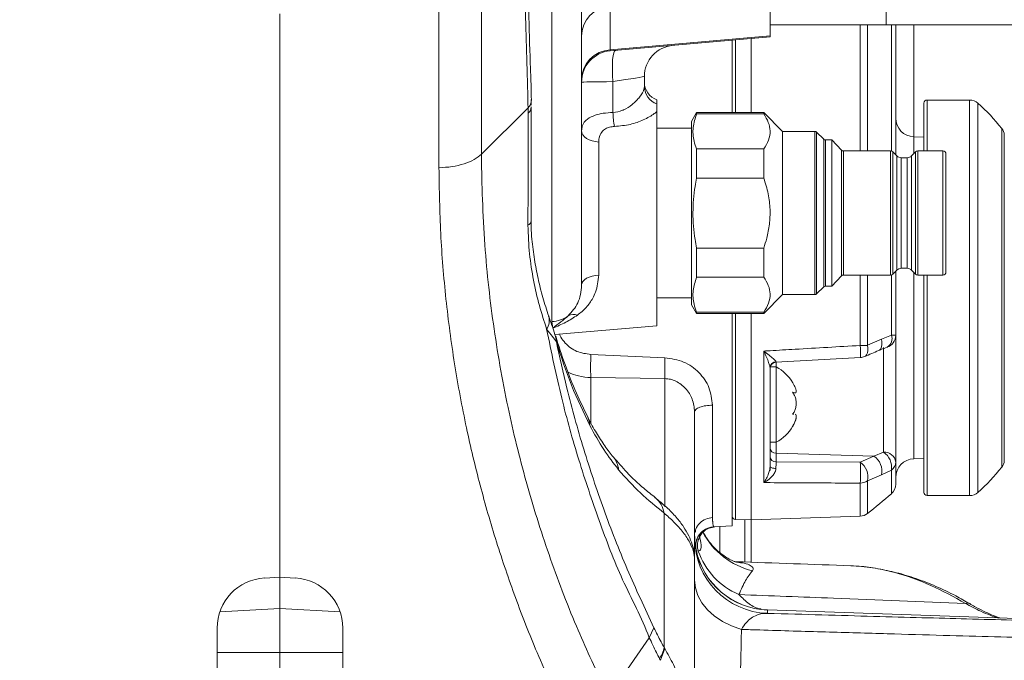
# Model space of a CAD drawing. Header units: millimetres. Extents: x 0 to 8410, y 0 to 5940.
# Tile 120 of 180: x 5396 to 5552, y 2987 to 3089. Entities that reach past the tile are written whole.
import ezdxf

# ---------------------------------------------------------------- set-up
doc = ezdxf.new("R2010")
doc.units = ezdxf.units.MM
doc.header["$LTSCALE"] = 10
doc.linetypes.add('CENTERX2', pattern=[20.32, 12.7, -2.54, 2.54, -2.54])
doc.styles.add('SLDTEXTSTYLE0', font='TXT', dxfattribs={"width": 0.605})
doc.dimstyles.new('SLDDIMSTYLE0', dxfattribs={"dimtxt": 50, "dimasz": 50, "dimexe": 0, "dimexo": 0.0625, "dimgap": 12.5, "dimtad": 1, "dimtoh": 1, "dimdec": 1, "dimrnd": 1e-09, "dimzin": 12, "dimdsep": 46, "dimtxsty": 'SLDTEXTSTYLE0', "dimsah": 1, "dimcen": 0.09, "dimadec": 0, "dimazin": 0, "dimtfac": 1, "dimtofl": 0, "dimtmove": 0, "dimatfit": 3, "dimfxl": 1, "dimfrac": 2, "dimtolj": 1, "dimtzin": 12, "dimarcsym": 0})

# ---------------------------------------------------------------- blocks, each defined once
blk = doc.blocks.new('*D17')
at = {"color": 7, "linetype": 'Continuous', "lineweight": 0}
for p, q in [((5057.2, 3177.87), (5057.2, 2367.92)), ((5437.2, 2551.21), (5437.2, 2367.92)), ((5437.2, 2382.92), (5057.2, 2382.92))]:
    blk.add_line(p, q, dxfattribs=at)
for points in [[(5057.2, 2382.92), (5107.2, 2375.42), (5107.2, 2390.42)], [(5437.2, 2382.92), (5387.2, 2390.42), (5387.2, 2375.42)]]:
    blk.add_solid(points, dxfattribs=at)
at = {"color": 7, "linetype": 'Continuous', "lineweight": 0, "insert": (5189.92, 2447.38), "char_height": 50, "attachment_point": 1, "style": 'SLDTEXTSTYLE0'}
blk.add_mtext('380', dxfattribs=at)

msp = doc.modelspace()

# ---------------------------------------------------------------- linework, layer by layer
at = {"color": 7, "linetype": 'CENTERX2', "lineweight": 0}
msp.add_line((5437.2, 2551.21), (5437.2, 4467.87), dxfattribs=at)
at = {"color": 8, "linetype": 'Continuous', "lineweight": 0}
for p, q in [((5480.47, 3040.59), (5480.47, 3315.15)), ((5469.28, 3092.42), (5469.28, 3067.24)), ((5489.77, 3090.84), (5489.77, 3083.88)), ((5462.51, 3065.07), (5462.51, 3090.25)), ((5529.55, 3067.75), (5529.55, 3087.87)), ((5530.72, 3087.87), (5530.72, 3067.75)), ((5534.52, 3067.73), (5534.52, 3087.87)), ((5538.1, 3087.87), (5538.1, 3070.01)), ((5489.77, 3083.88), (5515.2, 3086.1)), ((5509.69, 3085.45), (5509.69, 3073.87)), ((5490.2, 3078.8), (5490.2, 3073.88)), ((5540.2, 3075.87), (5540.2, 3067.75)), ((5546.96, 3012.87), (5546.96, 3075.87)), ((5548.29, 3075.37), (5548.29, 3013.37)), ((5522.34, 3057.87), (5522.34, 3070.87)), ((5522.62, 3057.87), (5522.62, 3070.75)), ((5538.1, 3070.01), (5538.1, 3067.32)), ((5552.08, 3017.41), (5552.08, 3071.34)), ((5552.49, 3070.31), (5552.49, 3018.44)), ((5487.94, 3069.18), (5487.94, 3047.98)), ((5523.74, 3057.87), (5523.74, 3069.64)), ((5524.02, 3057.87), (5524.02, 3069.52)), ((5526.59, 3057.87), (5526.59, 3067.87)), ((5526.88, 3057.87), (5526.88, 3067.75)), ((5534.4, 3057.87), (5534.4, 3067.75)), ((5534.75, 3057.87), (5534.75, 3067.6)), ((5535.39, 3057.87), (5535.39, 3066.96)), ((5537.74, 3057.87), (5537.74, 3066.96)), ((5538.38, 3057.87), (5538.38, 3067.6)), ((5538.73, 3057.87), (5538.73, 3067.75)), ((5542.7, 3057.87), (5542.7, 3067.75)), ((5536.09, 3057.87), (5536.09, 3066.67)), ((5537.03, 3057.87), (5537.03, 3066.67)), ((5522.34, 3044.87), (5522.34, 3057.87)), ((5522.62, 3044.99), (5522.62, 3057.87)), ((5523.74, 3046.1), (5523.74, 3057.87)), ((5524.02, 3046.22), (5524.02, 3057.87)), ((5526.59, 3047.87), (5526.59, 3057.87)), ((5526.88, 3048), (5526.88, 3057.87)), ((5534.4, 3048), (5534.4, 3057.87)), ((5534.75, 3048.14), (5534.75, 3057.87)), ((5535.39, 3048.78), (5535.39, 3057.87)), ((5536.09, 3049.07), (5536.09, 3057.87)), ((5537.03, 3049.07), (5537.03, 3057.87)), ((5537.74, 3048.78), (5537.74, 3057.87)), ((5538.38, 3048.14), (5538.38, 3057.87)), ((5538.73, 3048), (5538.73, 3057.87)), ((5542.7, 3048), (5542.7, 3057.87)), ((5538.1, 3048.42), (5538.1, 3018.73)), ((5529.55, 3036.78), (5529.55, 3048)), ((5530.72, 3048), (5530.72, 3036.8)), ((5534.52, 3038.43), (5534.52, 3048.01)), ((5540.2, 3048), (5540.2, 3044.37)), ((5540.2, 3044.37), (5540.2, 3012.87)), ((5509.69, 3041.87), (5509.69, 3009.06)), ((5480.64, 3039.55), (5480.47, 3040.59)), ((5530.72, 3036.8), (5532.94, 3037.79)), ((5532.94, 3037.79), (5534.52, 3038.43)), ((5514.24, 3014.94), (5514.24, 3035.89)), ((5533.27, 3019.79), (5533.27, 3036.43)), ((5486.68, 3035.35), (5498.47, 3034.8)), ((5516.14, 3034.19), (5516.15, 3034.15)), ((5516.17, 3034.16), (5516.17, 3033.37)), ((5486.68, 3031.65), (5486.68, 3024.43)), ((5498.47, 3031.51), (5486.68, 3031.65)), ((5498.47, 3011.07), (5498.47, 3031.51)), ((5516.17, 3021.37), (5516.17, 3019.61)), ((5531.72, 3019.15), (5516.17, 3019.61)), ((5516.17, 3019.61), (5516.17, 3018.24)), ((5529.55, 3018.2), (5531.72, 3019.15)), ((5531.72, 3019.15), (5533.27, 3019.79)), ((5516.17, 3018.24), (5529.55, 3018.2)), ((5534.52, 3016.94), (5532.94, 3016.15)), ((5534.52, 3013.18), (5534.52, 3016.94)), ((5532.94, 3016.15), (5530.72, 3015.2)), ((5530.72, 3015.2), (5530.72, 3010.01)), ((5529.55, 3009.58), (5529.55, 3014.85)), ((5503.78, 3004.03), (5503.66, 3004.09)), ((5437.2, 2994.87), (5427.64, 2994.37)), ((5446.76, 2994.37), (5437.2, 2994.87)), ((5514.79, 2994.66), (5514.79, 2994.11)), ((5498.34, 2988.67), (5498.44, 2988.5))]:
    msp.add_line(p, q, dxfattribs=at)
at = {"color": 7, "linetype": 'Continuous', "lineweight": 0}
for p, q in [((5485.2, 3309.34), (5485.2, 3046.41)), ((5533.7, 3094.8), (5533.7, 3087.87)), ((5515.2, 3092.66), (5515.2, 3086.1)), ((5437.2, 3089.61), (5437.2, 2999.87)), ((5533.7, 3087.87), (5515.2, 3087.87)), ((5701.7, 3087.87), (5533.7, 3087.87)), ((5535.2, 3087.87), (5535.2, 3067.15)), ((5515.2, 3085.93), (5489.77, 3083.71)), ((5512.2, 3085.67), (5512.2, 3073.87)), ((5515.2, 3086.1), (5515.2, 3085.93)), ((5509.2, 3073.87), (5509.2, 3085.41)), ((5495.2, 3079.6), (5495.2, 3077.99)), ((5477.2, 3075.03), (5477.19, 3075.94)), ((5497.2, 3075.9), (5497.2, 3075.27)), ((5497.2, 3075.27), (5497.2, 3074.04)), ((5539.7, 3067.75), (5539.7, 3075.37)), ((5546.96, 3075.87), (5540.2, 3075.87)), ((5476.69, 3074.61), (5469.28, 3067.24)), ((5497.2, 3039.93), (5497.2, 3074.04)), ((5503.51, 3073.87), (5502.7, 3072.47)), ((5514.2, 3073.87), (5503.51, 3073.87)), ((5503.51, 3073.87), (5503.51, 3073.65)), ((5503.51, 3073.65), (5514.2, 3073.65)), ((5517.2, 3070.87), (5514.2, 3073.87)), ((5514.2, 3073.65), (5514.2, 3073.87)), ((5502.7, 3072.47), (5502.7, 3043.27)), ((5502.7, 3071.37), (5497.2, 3071.37)), ((5522.34, 3070.87), (5517.2, 3070.87)), ((5517.2, 3057.87), (5517.2, 3070.87)), ((5523.74, 3069.64), (5522.62, 3070.75)), ((5539.7, 3069.96), (5538.1, 3070.01)), ((5525.05, 3069.52), (5524.02, 3069.52)), ((5526.59, 3067.87), (5525.05, 3069.52)), ((5525.05, 3057.87), (5525.05, 3069.52)), ((5503.51, 3068.08), (5503.51, 3063.44)), ((5514.2, 3068.08), (5503.51, 3068.08)), ((5514.2, 3063.44), (5514.2, 3068.08)), ((5534.4, 3067.75), (5526.88, 3067.75)), ((5535.39, 3066.96), (5534.75, 3067.6)), ((5538.38, 3067.6), (5537.74, 3066.96)), ((5542.7, 3067.75), (5538.73, 3067.75)), ((5543.2, 3057.87), (5543.2, 3067.25)), ((5537.03, 3066.67), (5536.09, 3066.67)), ((5503.51, 3063.44), (5514.2, 3063.44)), ((5517.2, 3044.87), (5517.2, 3057.87)), ((5525.05, 3046.22), (5525.05, 3057.87)), ((5543.2, 3048.5), (5543.2, 3057.87)), ((5514.2, 3052.3), (5503.51, 3052.3)), ((5503.51, 3052.3), (5503.51, 3047.66)), ((5514.2, 3047.66), (5514.2, 3052.3)), ((5534.75, 3048.14), (5535.39, 3048.78)), ((5535.2, 3048.6), (5535.2, 3038.39)), ((5536.09, 3049.07), (5537.03, 3049.07)), ((5537.74, 3048.78), (5538.38, 3048.14)), ((5503.51, 3047.66), (5514.2, 3047.66)), ((5525.05, 3046.22), (5526.59, 3047.87)), ((5526.88, 3048), (5534.4, 3048)), ((5538.73, 3048), (5542.7, 3048)), ((5539.7, 3044.37), (5539.7, 3048)), ((5522.62, 3044.99), (5523.74, 3046.1)), ((5524.02, 3046.22), (5525.05, 3046.22)), ((5497.2, 3044.37), (5502.7, 3044.37)), ((5514.2, 3041.87), (5517.2, 3044.87)), ((5517.2, 3044.87), (5522.34, 3044.87)), ((5539.7, 3013.37), (5539.7, 3044.37)), ((5502.7, 3043.27), (5503.51, 3041.87)), ((5503.51, 3042.1), (5503.51, 3041.87)), ((5514.2, 3042.1), (5503.51, 3042.1)), ((5503.51, 3041.87), (5514.2, 3041.87)), ((5509.2, 3008.03), (5509.2, 3041.87)), ((5512.2, 3041.87), (5512.2, 3008.98)), ((5514.2, 3041.87), (5514.2, 3042.1)), ((5480.97, 3038.51), (5497.2, 3039.93)), ((5481.05, 3038.23), (5481.08, 3038.15)), ((5535.2, 3038.39), (5535.2, 3018.21)), ((5516.15, 3034.14), (5529.59, 3034.87)), ((5515.2, 3033.22), (5515.2, 3026.55)), ((5515.2, 3033.16), (5515.2, 3033.22)), ((5516.2, 3033.37), (5515.23, 3033.37)), ((5516.2, 3027.81), (5516.2, 3033.37)), ((5516.2, 3021.37), (5516.2, 3027.81)), ((5518.87, 3029.21), (5519.16, 3029.21)), ((5503.2, 3026.21), (5503.2, 3002.99)), ((5515.2, 3022.85), (5515.2, 3026.55)), ((5518.8, 3025.85), (5519, 3025.85)), ((5515.2, 3022.85), (5515.2, 3017.51)), ((5515.2, 3021.37), (5516.2, 3021.37)), ((5538.1, 3018.73), (5539.7, 3018.78)), ((5515.2, 3016.87), (5515.2, 3017.51)), ((5535.2, 3018.21), (5535.2, 3014.68)), ((5540.2, 3012.87), (5546.96, 3012.87)), ((5512.2, 3008.98), (5509.69, 3009.06)), ((5511.2, 3002.29), (5511.2, 3009.01)), ((5529.55, 3009.58), (5512.2, 3008.98)), ((5512.2, 3008.98), (5512.2, 3003.72)), ((5505.32, 3007.61), (5506.39, 3007.88)), ((5509.2, 3008.03), (5506.21, 3007.87)), ((5507.2, 3007.92), (5507.2, 3003.83)), ((5512.2, 3003.72), (5512.2, 3002.29)), ((5434.79, 2999.74), (5437.2, 2999.87)), ((5439.62, 2999.74), (5437.2, 2999.87)), ((5437.2, 2994.87), (5437.2, 2999.87)), ((5437.2, 2987.87), (5437.2, 2994.87)), ((5579.58, 2992.4), (5514.79, 2994.66)), ((5427.2, 2991.76), (5427.2, 2976.37)), ((5447.2, 2991.76), (5447.2, 2976.37)), ((5496.72, 2991.8), (5495.98, 2990.22)), ((5495.98, 2990.22), (5489.48, 2980.92)), ((5497.75, 2986.63), (5498.44, 2988.5)), ((5427.19, 2987.87), (5447.23, 2987.87))]:
    msp.add_line(p, q, dxfattribs=at)
at = {"color": 8, "linetype": 'Continuous', "lineweight": 0, "flags": 128}
for points in [[(5490.6, 3083.78), (5490.45, 3083.67), (5490.32, 3083.38), (5490.22, 3082.92), (5490.15, 3082.3), (5490.11, 3081.55), (5490.11, 3080.69), (5490.14, 3079.76), (5490.2, 3078.8)], [(5495.2, 3079.6), (5495.11, 3079.59), (5494.84, 3079.54), (5494.39, 3079.47), (5493.79, 3079.37), (5493.04, 3079.26), (5492.18, 3079.12), (5491.22, 3078.96), (5490.2, 3078.8)], [(5490.2, 3078.8), (5489.19, 3078.79), (5488.23, 3078.77), (5487.37, 3078.76), (5486.62, 3078.75), (5486.02, 3078.74), (5485.57, 3078.73), (5485.3, 3078.73), (5485.2, 3078.73)], [(5485.2, 3070.99), (5485.26, 3070.65), (5485.41, 3070.33), (5485.66, 3070.03), (5485.99, 3069.76), (5486.4, 3069.54), (5486.88, 3069.36), (5487.4, 3069.24), (5487.94, 3069.18)], [(5485.2, 3046.41), (5485.26, 3046.7), (5485.41, 3046.98), (5485.66, 3047.24), (5485.99, 3047.48), (5486.4, 3047.67), (5486.88, 3047.83), (5487.4, 3047.93), (5487.94, 3047.98)], [(5532.45, 3035.96), (5532.6, 3036.04), (5532.81, 3036.26), (5532.95, 3036.56), (5533.02, 3036.93), (5533.02, 3037.34), (5532.94, 3037.79)], [(5530.25, 3035.01), (5530.38, 3035.09), (5530.58, 3035.29), (5530.72, 3035.59), (5530.79, 3035.95), (5530.79, 3036.36), (5530.72, 3036.8)], [(5516.14, 3017.18), (5515.96, 3017.19), (5515.78, 3017.21), (5515.62, 3017.24), (5515.48, 3017.28), (5515.36, 3017.33), (5515.27, 3017.39), (5515.22, 3017.44), (5515.2, 3017.51)], [(5510.66, 2991.55), (5509.07, 2992.11), (5507.62, 2992.83), (5506.33, 2993.69), (5505.24, 2994.67), (5504.36, 2995.76), (5503.72, 2996.93), (5503.33, 2998.15), (5503.2, 2999.4)]]:
    msp.add_lwpolyline(points, dxfattribs=at)
at = {"color": 8, "linetype": 'Continuous', "lineweight": 0}
for centre, radius, start, end in [((5490.1, 3085.95), 4.9, 93.9148, 179.1039), ((5490.1, 3078.99), 4.9, 93.9148, 179.1039), ((5498.11, 3078.02), 2.9, 180.6077, 251.8798), ((5475.77, 3074.85), 1.43, 310.2694, 357.0019), ((5503.4, 3074.17), 13.2, 181.2642, 190.9811), ((5476.25, 3056.78), 0.965, 296.011, 352.1741), ((5477.56, 3040.75), 2.5, 326.5693, 16.3333), ((5480.21, 3045.59), 5.01, 272.981, 305.1671), ((5483.95, 3039.89), 1.82, 70.4226, 118.2105), ((5478.37, 3037.35), 2.82, 0.3745, 16.4399), ((5533.02, 3037.88), 1.6, 300.1237, 20.0936), ((5534.62, 3033.59), 4.84, 83.1078, 91.2077), ((5529.55, 3078.37), 41.59, 270.0045, 271.6188), ((5514.99, 3035.53), 14.61, 357.3828, 4.9165), ((5516.19, 3033.21), 0.983, 92.5041, 179.1809), ((5483.42, 3023.92), 3.11, 2.0418, 27.1313), ((5516.13, 3020.55), 0.932, 184.4883, 272.2251), ((5487.36, 3016.6), 3.76, 5.9452, 39.3565), ((5516.13, 3019.17), 0.932, 184.4855, 272.2279), ((5530.21, 3016.79), 2.8, 346.9438, 57.2755), ((5533.41, 3017.98), 1.81, 7.3075, 94.31), ((5531.58, 3017.35), 2.97, 352.0709, 55.2275), ((5506.57, 3016.52), 23.05, 355.8413, 4.1587), ((5527.88, 3015.82), 2.91, 347.8716, 54.8991), ((5533.6, 3018.25), 1.6, 304.9815, 358.7132), ((5529.5, 3017.14), 2.29, 271.1785, 302.1296), ((5494.44, 3009.45), 3.95, 9.2567, 51.4624), ((5515.15, 3012.55), 11.97, 207.4308, 256.7507), ((5514.81, 3007.83), 11.66, 199.0217, 246.9349), ((5546.6, 2994.86), 0.879, 63.8186, 110.3453), ((5493.4, 2989.71), 5.05, 326.4942, 348.2003)]:
    msp.add_arc(centre, radius, start, end, dxfattribs=at)
at = {"color": 7, "linetype": 'Continuous', "lineweight": 0}
for centre, radius, start, end in [((5500.2, 3079.6), 5, 95, 180), ((5490.2, 3078.73), 5, 95, 180), ((5498.2, 3078.73), 3, 180, 250.5288), ((5540.2, 3075.37), 0.5, 90, 180), ((5546.96, 3073.87), 2, 48.511, 90), ((5528.41, 3052.9), 30, 37.9263, 48.511), ((5538.2, 3073.01), 3, 180, 268), ((5522.34, 3070.47), 0.4, 45, 90), ((5550.5, 3070.11), 2, 5.7248, 37.9263), ((5524.02, 3069.92), 0.4, 225, 270), ((5526.88, 3068.15), 0.4, 222.9098, 270), ((5534.4, 3067.25), 0.5, 45, 90), ((5536.09, 3067.67), 1, 225, 270), ((5537.03, 3067.67), 1, 270, 315), ((5538.73, 3067.25), 0.5, 90, 135), ((5542.7, 3067.25), 0.5, 0, 90), ((5534.4, 3048.5), 0.5, 270, 315), ((5536.09, 3048.07), 1, 90, 135), ((5537.03, 3048.07), 1, 45, 90), ((5538.73, 3048.5), 0.5, 225, 270), ((5542.7, 3048.5), 0.5, 270, 0), ((5526.88, 3047.6), 0.4, 90, 137.0902), ((5522.34, 3045.27), 0.4, 270, 315), ((5524.02, 3045.82), 0.4, 90, 135), ((5533.2, 3038.39), 2, 288.4749, 0), ((5516.2, 3033.13), 1, 92.7484, 179.9883), ((5529.48, 3036.86), 2, 273.1306, 292.5203), ((5512.8, 3027.25), 7, 30.882, 60.9503), ((5512.8, 3027.25), 7, 26.7722, 30.882), ((5512.8, 3027.49), 7, 299.0497, 328.9525), ((5512.8, 3027.49), 7, 328.9525, 333.1744), ((5538.2, 3015.73), 3, 92, 180), ((5550.5, 3018.64), 2, 322.0737, 354.2752), ((5528.41, 3035.85), 30, 311.489, 322.0737), ((5533.2, 3014.68), 2, 311.2037, 0), ((5468.65, 3088.41), 100, 308.371, 311.2037), ((5540.2, 3013.37), 0.5, 180, 270), ((5546.96, 3014.87), 2, 270, 311.489), ((5509.7, 3009.56), 0.5, 180, 268), ((5529.48, 3011.58), 2, 272, 308.371), ((5515.2, 3006.11), 12, 180.0013, 268.0011), ((5515.2, 3006.63), 12, 191.2235, 268), ((5515.2, 3006.65), 12, 191.3648, 268), ((5435.2, 2991.76), 8, 93, 180), ((5439.2, 2991.76), 8, 0, 87)]:
    msp.add_arc(centre, radius, start, end, dxfattribs=at)
at = {"color": 8, "linetype": 'Continuous', "lineweight": 0}
msp.add_ellipse((5490.2, 3088.77), major_axis=(0.44, 5.06), ratio=0.011133, start_param=2.882743, end_param=3.143541, dxfattribs=at)
at = {"color": 7, "linetype": 'Continuous', "lineweight": 0}
for points, knots in [([(5477.21, 3075.8), (5477.21, 3076.13), (5477.21, 3077.39), (5477.11, 3079.7), (5476.95, 3084.46), (5476.77, 3090.8), (5476.67, 3096.65), (5476.69, 3099.75), (5476.69, 3100.34)], [0, 0, 0, 0, 0.038478, 0.147809, 0.286613, 0.630058, 0.929953, 1, 1, 1, 1]), ([(5477.19, 3075.84), (5477.19, 3075.63), (5477.18, 3075.2), (5476.86, 3074.81), (5476.69, 3074.61)], [0, 0, 0, 0, 0.499284, 1, 1, 1, 1]), ([(5477.2, 3074.77), (5477.2, 3071.83), (5477.2, 3065.94), (5477.2, 3059.75), (5477.2, 3056.65)], [0, 0, 0, 0, 0.498567, 1, 1, 1, 1]), ([(5503.51, 3073.65), (5503.29, 3072.94), (5502.82, 3071.5), (5502.97, 3069.62), (5503.37, 3068.49), (5503.51, 3068.08)], [0, 0, 0, 0, 0.3836092, 0.7768135, 1, 1, 1, 1]), ([(5514.2, 3068.08), (5514.49, 3068.54), (5515.06, 3069.48), (5515.29, 3070.91), (5515.01, 3072.33), (5514.48, 3073.2), (5514.2, 3073.65)], [0, 0, 0, 0, 0.254785, 0.51701, 0.755133, 1, 1, 1, 1]), ([(5503.51, 3063.44), (5503.43, 3063), (5503.09, 3061.18), (5502.82, 3057.9), (5503.08, 3054.61), (5503.43, 3052.75), (5503.51, 3052.3)], [0, 0, 0, 0, 0.1204227, 0.4940365, 0.8770366, 1, 1, 1, 1]), ([(5514.2, 3052.3), (5514.37, 3052.82), (5514.77, 3054.05), (5515.16, 3056.1), (5515.26, 3058.49), (5514.97, 3060.97), (5514.46, 3062.61), (5514.2, 3063.44)], [0, 0, 0, 0, 0.142445, 0.343108, 0.547927, 0.771257, 1, 1, 1, 1]), ([(5479.98, 3041.47), (5479.65, 3042.45), (5479.01, 3044.37), (5478.27, 3047.39), (5477.69, 3050.5), (5477.32, 3053.21), (5477.16, 3055.27), (5477.18, 3056.28), (5477.18, 3056.62)], [0, 0, 0, 0, 0.217598, 0.427978, 0.6252, 0.827245, 0.941771, 1, 1, 1, 1]), ([(5503.51, 3047.66), (5503.29, 3046.96), (5502.82, 3045.52), (5502.97, 3043.64), (5503.37, 3042.51), (5503.51, 3042.1)], [0, 0, 0, 0, 0.3836093, 0.7768148, 1, 1, 1, 1]), ([(5514.2, 3042.1), (5514.49, 3042.56), (5515.06, 3043.5), (5515.29, 3044.93), (5515.01, 3046.35), (5514.48, 3047.22), (5514.2, 3047.66)], [0, 0, 0, 0, 0.254784, 0.517012, 0.755133, 1, 1, 1, 1]), ([(5481.08, 3038.14), (5481.04, 3038.28), (5480.86, 3038.9), (5480.48, 3039.97), (5480.14, 3040.96), (5479.97, 3041.46)], [0, 0, 0, 0, 0.117749, 0.555916, 1, 1, 1, 1]), ([(5486.22, 3025.36), (5485.59, 3026.62), (5484.26, 3029.33), (5482.55, 3033.61), (5481.57, 3036.72), (5481.09, 3038.24)], [0, 0, 0, 0, 0.311612, 0.6641196, 1, 1, 1, 1]), ([(5530.24, 3035.01), (5530.63, 3035.17), (5531.39, 3035.48), (5532.1, 3035.81), (5532.44, 3035.97)], [0, 0, 0, 0, 0.510209, 1, 1, 1, 1]), ([(5532.47, 3035.95), (5532.6, 3036.01), (5533.06, 3036.23), (5533.51, 3036.36), (5533.83, 3036.46)], [0, 0, 0, 0, 0.281253, 1, 1, 1, 1]), ([(5519.04, 3030.4), (5519.1, 3030.3), (5519.25, 3030.01), (5519.37, 3029.62), (5519.38, 3029.3), (5519.23, 3029.18), (5519.02, 3029.22), (5518.85, 3029.31), (5518.8, 3029.34)], [0, 0, 0, 0, 0.106776, 0.308436, 0.510577, 0.702126, 0.903235, 1, 1, 1, 1]), ([(5518.8, 3029.34), (5518.94, 3029.1), (5519.2, 3028.69), (5519.37, 3027.92), (5519.38, 3027.21), (5519.23, 3026.56), (5519.02, 3026.12), (5518.85, 3025.91), (5518.8, 3025.85)], [0, 0, 0, 0, 0.235551, 0.408135, 0.581135, 0.745062, 0.917176, 1, 1, 1, 1]), ([(5490.27, 3018.98), (5490.27, 3018.98), (5489.82, 3019.51), (5488.9, 3020.74), (5487.56, 3022.84), (5486.66, 3024.39), (5486.23, 3025.29), (5486.22, 3025.31)], [0, 0, 0, 0, 0.000309, 0.326266, 0.655512, 0.991601, 1, 1, 1, 1]), ([(5519.19, 3025.85), (5519.26, 3025.79), (5519.38, 3025.68), (5519.37, 3025.28), (5519.23, 3024.76), (5519.02, 3024.27), (5518.85, 3023.98), (5518.8, 3023.88)], [0, 0, 0, 0, 0.225767, 0.452072, 0.666513, 0.891666, 1, 1, 1, 1]), ([(5518.8, 3023.88), (5518.94, 3024.14), (5519.19, 3024.59), (5519.36, 3025.06), (5519.35, 3025.2), (5519.35, 3025.24)], [0, 0, 0, 0, 0.484442, 0.83936, 1, 1, 1, 1]), ([(5496.92, 3012.58), (5496.31, 3013.05), (5494.73, 3014.28), (5492.51, 3016.4), (5490.98, 3018.18), (5490.28, 3019)], [0, 0, 0, 0, 0.255665, 0.65868, 1, 1, 1, 1]), ([(5503.17, 3002.91), (5503.16, 3003.19), (5503.14, 3003.96), (5502.82, 3005.16), (5502.27, 3006.54), (5501.43, 3007.97), (5500.26, 3009.48), (5498.77, 3011.03), (5497.49, 3012.07), (5496.86, 3012.58)], [0, 0, 0, 0, 0.067164, 0.184813, 0.314557, 0.462099, 0.631054, 0.816067, 1, 1, 1, 1]), ([(5503.44, 3004.28), (5503.4, 3004.69), (5503.35, 3005.32), (5503.64, 3006.15), (5503.99, 3006.73), (5504.47, 3007.22), (5505.2, 3007.7), (5505.82, 3007.8), (5506.22, 3007.87)], [0, 0, 0, 0, 0.240129, 0.36875, 0.500009, 0.631267, 0.759882, 1, 1, 1, 1]), ([(5503.22, 3005.88), (5503.22, 3005.94), (5503.21, 3006.13), (5503.21, 3006.36), (5503.2, 3006.51)], [0, 0, 0, 0, 0.308923, 1, 1, 1, 1]), ([(5509.91, 3002.25), (5509.92, 3002.25), (5509.94, 3002.25), (5509.74, 3002.3), (5509.26, 3002.48), (5508.55, 3002.83), (5507.66, 3003.4), (5506.71, 3004.17), (5505.74, 3005.21), (5504.97, 3006.24), (5504.61, 3006.97), (5504.5, 3007.21)], [0, 0, 0, 0, 0.0460027, 0.1599285, 0.272725, 0.406718, 0.5267024, 0.6528161, 0.7874151, 0.9297207, 1, 1, 1, 1]), ([(5503.2, 3002.67), (5503.2, 2997.81), (5503.2, 2988.08), (5503.2, 2977.76), (5503.2, 2972.6)], [0, 0, 0, 0, 0.4995623, 1, 1, 1, 1]), ([(5509.65, 3002.34), (5509.7, 3002.34), (5515.84, 3002.13), (5521.97, 3001.91), (5528.06, 3001.7)], [0, 0, 0, 0, 0.007638, 1, 1, 1, 1]), ([(5546.98, 2995.62), (5546.25, 2996.05), (5544.48, 2997.09), (5541.62, 2998.44), (5538.46, 2999.69), (5535.36, 3000.63), (5532.35, 3001.26), (5530.21, 3001.58), (5529.09, 3001.61), (5528.95, 3001.61)], [0, 0, 0, 0, 0.125145, 0.301933, 0.476753, 0.644926, 0.809178, 0.975695, 1, 1, 1, 1]), ([(5551.95, 2993.36), (5551.82, 2993.4), (5551.39, 2993.52), (5550.46, 2993.87), (5549.17, 2994.46), (5547.99, 2995.06), (5547.25, 2995.51), (5546.99, 2995.66)], [0, 0, 0, 0, 0.102975, 0.355937, 0.608888, 0.86348, 1, 1, 1, 1]), ([(5514.79, 2994.11), (5517.71, 2994.03), (5523.56, 2993.86), (5531.75, 2993.63), (5539.46, 2993.42), (5546.86, 2993.22), (5553.84, 2993.04), (5560.27, 2992.87), (5565.86, 2992.73), (5570.55, 2992.62), (5574.29, 2992.53), (5577.11, 2992.46), (5578.9, 2992.41), (5579.73, 2992.39), (5579.61, 2992.4), (5579.58, 2992.4)], [0, 0, 0, 0, 0.074857, 0.149933, 0.22501, 0.299869, 0.383504, 0.46744, 0.551378, 0.635015, 0.718679, 0.802641, 0.886605, 0.97027, 1, 1, 1, 1])]:
    msp.add_open_spline(points, degree=3, knots=knots, dxfattribs=at)
at = {"color": 8, "linetype": 'Continuous', "lineweight": 0}
for points, knots in [([(5476.69, 3074.61), (5476.65, 3076.32), (5476.54, 3081.28), (5476.24, 3089.36), (5476.19, 3095.97), (5476.17, 3099.27)], [0, 0, 0, 0, 0.20846, 0.604083, 1, 1, 1, 1]), ([(5490.2, 3073.88), (5490.73, 3073.96), (5491.32, 3074.05), (5492.35, 3074.5), (5493.4, 3075.19), (5494.56, 3076.4), (5495.14, 3077.4), (5495.19, 3077.87), (5495.2, 3077.99)], [0, 0, 0, 0, 0.17292, 0.192371, 0.3921, 0.628836, 0.898232, 1, 1, 1, 1]), ([(5476.67, 3055.91), (5476.68, 3059.05), (5476.69, 3065.14), (5476.7, 3070.94), (5476.7, 3073.75)], [0, 0, 0, 0, 0.515202, 1, 1, 1, 1]), ([(5476.7, 3073.75), (5476.7, 3074.04), (5476.69, 3074.32), (5476.69, 3074.61), (5476.69, 3074.61)], [0, 0, 0, 0, 0.999932, 1, 1, 1, 1]), ([(5485.2, 3070.99), (5485.23, 3071.24), (5485.29, 3071.94), (5485.96, 3072.81), (5487.23, 3073.45), (5488.65, 3073.8), (5489.68, 3073.85), (5490.2, 3073.88)], [0, 0, 0, 0, 0.155822, 0.432845, 0.648322, 0.819798, 1, 1, 1, 1]), ([(5497.2, 3074.04), (5497.07, 3073.92), (5496.52, 3073.48), (5495.16, 3072.71), (5492.98, 3071.89), (5491.3, 3071.74), (5490.44, 3071.66)], [0, 0, 0, 0, 0.102945, 0.417857, 0.702285, 1, 1, 1, 1]), ([(5490.44, 3071.66), (5490.18, 3071.64), (5489.66, 3071.59), (5488.94, 3071.29), (5488.3, 3070.73), (5487.98, 3069.97), (5487.95, 3069.4), (5487.94, 3069.18)], [0, 0, 0, 0, 0.168935, 0.33098, 0.540911, 0.8284, 1, 1, 1, 1]), ([(5462.51, 3065.07), (5463.21, 3065.12), (5464.63, 3065.21), (5466.55, 3065.68), (5468.2, 3066.35), (5468.92, 3066.95), (5469.28, 3067.24)], [0, 0, 0, 0, 0.25, 0.5, 0.75, 1, 1, 1, 1]), ([(5469.28, 3067.24), (5469.28, 3067.24), (5469.28, 3063.6), (5469.6, 3053.29), (5471.01, 3040.33), (5473.27, 3027.3), (5476.27, 3015.07), (5479.92, 3003.43), (5484.06, 2992.5), (5487.28, 2985.56), (5488.78, 2982.34)], [0, 0, 0, 0, 0, 0.154642, 0.309425, 0.464063, 0.602606, 0.741254, 0.879794, 1, 1, 1, 1]), ([(5482.64, 2977.94), (5481.09, 2981.24), (5478.22, 2987.39), (5474.62, 2996.61), (5471.59, 3005.49), (5468.99, 3014.51), (5466.74, 3023.97), (5464.9, 3033.86), (5463.54, 3044.18), (5462.68, 3054.59), (5462.56, 3061.58), (5462.51, 3065.07)], [0, 0, 0, 0, 0.1202023, 0.2237781, 0.3273538, 0.43165, 0.5359461, 0.6514745, 0.7670032, 0.8835016, 1, 1, 1, 1]), ([(5479.65, 3039.37), (5479.25, 3040.62), (5478.44, 3043.11), (5477.53, 3047.12), (5476.84, 3051.32), (5476.73, 3054.37), (5476.67, 3055.91)], [0, 0, 0, 0, 0.250869, 0.503264, 0.74947, 1, 1, 1, 1]), ([(5487.94, 3047.98), (5487.84, 3047.05), (5487.69, 3045.73), (5486.89, 3044.07), (5486, 3042.78), (5485.05, 3042), (5484.56, 3041.61)], [0, 0, 0, 0, 0.351234, 0.496863, 0.744703, 1, 1, 1, 1]), ([(5483.09, 3041.5), (5483.66, 3042.14), (5484.5, 3043.1), (5485.09, 3044.85), (5485.17, 3045.88), (5485.2, 3046.41)], [0, 0, 0, 0, 0.499175, 0.746821, 1, 1, 1, 1]), ([(5484.56, 3041.61), (5483.95, 3041.22), (5482.7, 3040.42), (5481.33, 3039.83), (5480.64, 3039.55), (5480.64, 3039.55)], [0, 0, 0, 0, 0.493736, 0.996859, 1, 1, 1, 1]), ([(5480.64, 3039.55), (5480.64, 3039.55), (5481.07, 3039.88), (5481.91, 3040.51), (5482.7, 3041.17), (5483.09, 3041.5)], [0, 0, 0, 0, 0.003825, 0.511359, 1, 1, 1, 1]), ([(5495.98, 2990.22), (5495.98, 2990.22), (5494.77, 2993.45), (5491.53, 2999.36), (5487.95, 3008.92), (5484.68, 3018.54), (5481.84, 3028.7), (5480.41, 3035.7), (5479.65, 3039.37)], [0, 0, 0, 0, 0.000001, 0.194672, 0.389343, 0.585773, 0.782203, 1, 1, 1, 1]), ([(5481.2, 3037.37), (5481, 3037.63), (5480.62, 3038.15), (5479.97, 3038.97), (5479.65, 3039.37)], [0, 0, 0, 0, 0.50679, 1, 1, 1, 1]), ([(5481.2, 3037.37), (5481.73, 3034.91), (5482.99, 3029.17), (5485.47, 3020.25), (5488.67, 3010.63), (5492.37, 3001.11), (5495.27, 2994.9), (5496.72, 2991.8)], [0, 0, 0, 0, 0.157341, 0.367075, 0.576809, 0.788405, 1, 1, 1, 1]), ([(5486.53, 3024.03), (5485.51, 3026.13), (5483.46, 3030.35), (5481.95, 3035.02), (5481.2, 3037.37)], [0, 0, 0, 0, 0.498974, 1, 1, 1, 1]), ([(5481.68, 3038.58), (5481.75, 3038.41), (5481.98, 3037.9), (5482.58, 3037.15), (5483.44, 3036.38), (5484.78, 3035.6), (5485.92, 3035.45), (5486.68, 3035.35)], [0, 0, 0, 0, 0.0840081, 0.2703065, 0.4535565, 0.6372867, 1, 1, 1, 1]), ([(5514.24, 3035.89), (5514.56, 3035.91), (5516.21, 3036), (5521.32, 3036.3), (5526.1, 3036.58), (5529.55, 3036.78)], [0, 0, 0, 0, 0.063025, 0.323682, 1, 1, 1, 1]), ([(5514.24, 3035.89), (5514.24, 3035.89), (5514.52, 3035.66), (5515.03, 3035.24), (5515.66, 3034.72), (5515.97, 3034.44), (5516.11, 3034.28), (5516.13, 3034.23), (5516.14, 3034.19)], [0, 0, 0, 0, 0.0030766, 0.3365175, 0.6309481, 0.8395129, 0.8775675, 1, 1, 1, 1]), ([(5515.2, 3033.22), (5515.19, 3033.32), (5515.16, 3033.56), (5514.96, 3034.13), (5514.65, 3034.92), (5514.38, 3035.55), (5514.24, 3035.89), (5514.24, 3035.89)], [0, 0, 0, 0, 0.152842, 0.362656, 0.660736, 0.996516, 1, 1, 1, 1]), ([(5486.68, 3035.35), (5486.67, 3034.99), (5486.65, 3034.27), (5486.64, 3033.23), (5486.65, 3032.3), (5486.67, 3031.87), (5486.68, 3031.65)], [0, 0, 0, 0, 0.245342, 0.500001, 0.75466, 1, 1, 1, 1]), ([(5498.47, 3034.8), (5498.46, 3034.49), (5498.44, 3033.84), (5498.43, 3032.91), (5498.44, 3032.09), (5498.46, 3031.7), (5498.47, 3031.51)], [0, 0, 0, 0, 0.2452063, 0.5000002, 0.7547972, 1, 1, 1, 1]), ([(5498.47, 3034.8), (5499.49, 3034.66), (5501.5, 3034.38), (5503.98, 3032.58), (5505.71, 3030.11), (5505.93, 3028.22), (5506.05, 3027.27)], [0, 0, 0, 0, 0.254875, 0.503525, 0.749167, 1, 1, 1, 1]), ([(5486.68, 3031.65), (5486.03, 3031.71), (5484.77, 3031.81), (5483.62, 3032.28), (5483.06, 3032.5)], [0, 0, 0, 0, 0.523529, 1, 1, 1, 1]), ([(5503.2, 3026.21), (5503.12, 3026.9), (5502.97, 3028.25), (5501.85, 3029.98), (5500.55, 3030.99), (5499.37, 3031.43), (5498.76, 3031.48), (5498.47, 3031.51)], [0, 0, 0, 0, 0.269945, 0.52581, 0.767314, 0.886212, 1, 1, 1, 1]), ([(5506.05, 3027.27), (5505.68, 3027.25), (5504.93, 3027.21), (5503.98, 3026.96), (5503.32, 3026.61), (5503.24, 3026.34), (5503.2, 3026.21)], [0, 0, 0, 0, 0.240773, 0.500002, 0.759228, 1, 1, 1, 1]), ([(5506.05, 3027.27), (5506.05, 3026.24), (5506.05, 3024.18), (5506.05, 3021.29), (5506.05, 3018.6), (5506.05, 3016.15), (5506.05, 3013.97), (5506.05, 3012.09), (5506.05, 3010.51), (5506.05, 3009.74), (5506.05, 3009.36)], [0, 0, 0, 0, 0.125, 0.250001, 0.375, 0.5, 0.625, 0.75, 0.875, 1, 1, 1, 1]), ([(5491.1, 3016.99), (5490.3, 3018.02), (5488.68, 3020.08), (5487.25, 3022.71), (5486.53, 3024.03)], [0, 0, 0, 0, 0.4979039, 1, 1, 1, 1]), ([(5498.34, 3010.09), (5497.06, 3011.12), (5494.49, 3013.18), (5492.23, 3015.72), (5491.1, 3016.99)], [0, 0, 0, 0, 0.499165, 1, 1, 1, 1]), ([(5514.24, 3014.94), (5514.24, 3014.94), (5514.38, 3015.15), (5514.65, 3015.59), (5514.96, 3016.31), (5515.16, 3016.95), (5515.19, 3017.34), (5515.2, 3017.51)], [0, 0, 0, 0, 0.003485, 0.339263, 0.637344, 0.84716, 1, 1, 1, 1]), ([(5516.14, 3017.18), (5516.13, 3017.05), (5516.11, 3016.89), (5515.97, 3016.53), (5515.66, 3016.03), (5515.03, 3015.42), (5514.52, 3015.08), (5514.24, 3014.94), (5514.24, 3014.94)], [0, 0, 0, 0, 0.122436, 0.16049, 0.369055, 0.663487, 0.996923, 1, 1, 1, 1]), ([(5516.17, 3018.24), (5516.16, 3018.1), (5516.15, 3017.83), (5516.15, 3017.4), (5516.14, 3017.18)], [0, 0, 0, 0, 0.4845632, 1, 1, 1, 1]), ([(5529.55, 3014.85), (5528.22, 3014.86), (5523.44, 3014.88), (5518.33, 3014.91), (5514.56, 3014.93), (5514.24, 3014.94)], [0, 0, 0, 0, 0.260656, 0.936975, 1, 1, 1, 1]), ([(5498.34, 2988.67), (5498.34, 2992.31), (5498.34, 2999.59), (5498.34, 3006.59), (5498.34, 3010.09)], [0, 0, 0, 0, 0.499799, 1, 1, 1, 1]), ([(5503.2, 3002.67), (5503.17, 3003.1), (5503.09, 3003.95), (5502.48, 3005.41), (5501.44, 3006.99), (5500.06, 3008.57), (5498.86, 3009.63), (5498.34, 3010.09)], [0, 0, 0, 0, 0.2051964, 0.4103686, 0.6221318, 0.8338682, 1, 1, 1, 1]), ([(5506.05, 3009.36), (5505.68, 3009.3), (5504.93, 3009.19), (5503.98, 3008.52), (5503.4, 3007.73), (5503.32, 3007.19), (5503.3, 3007.01)], [0, 0, 0, 0, 0.272638, 0.566168, 0.859705, 1, 1, 1, 1]), ([(5506.05, 3009.36), (5506.05, 3009.21), (5506.05, 3009.01), (5506.07, 3008.81), (5506.08, 3008.69), (5506.09, 3008.58), (5506.11, 3008.4), (5506.13, 3008.23), (5506.16, 3008.08), (5506.18, 3007.97), (5506.2, 3007.89), (5506.2, 3007.88), (5506.21, 3007.87)], [0, 0, 0, 0, 0.158426, 0.206068, 0.256923, 0.310989, 0.36827, 0.520183, 0.6165, 0.719601, 0.864349, 1, 1, 1, 1]), ([(5506.21, 3007.87), (5506.01, 3007.85), (5505.61, 3007.81), (5505.01, 3007.58), (5504.46, 3007.23), (5503.98, 3006.74), (5503.63, 3006.17), (5503.41, 3005.54), (5503.34, 3004.91), (5503.39, 3004.51), (5503.42, 3004.31)], [0, 0, 0, 0, 0.114978, 0.238134, 0.36742, 0.5, 0.632579, 0.761863, 0.885018, 1, 1, 1, 1]), ([(5505.32, 3007.6), (5505.3, 3007.59), (5505.05, 3007.5), (5504.65, 3007.18), (5504.16, 3006.65), (5503.82, 3006.01), (5503.65, 3005.32), (5503.63, 3004.65), (5503.73, 3004.23), (5503.78, 3004.03)], [0, 0, 0, 0, 0.018447, 0.185391, 0.357252, 0.529116, 0.696059, 0.853964, 1, 1, 1, 1]), ([(5503.42, 3004.31), (5503.41, 3004.33), (5503.41, 3004.35), (5503.38, 3004.52), (5503.33, 3004.79), (5503.28, 3005.17), (5503.24, 3005.54), (5503.23, 3005.79), (5503.22, 3005.88)], [0, 0, 0, 0, 0.185696, 0.371588, 0.558507, 0.747271, 0.915997, 1, 1, 1, 1]), ([(5503.95, 3006.61), (5503.99, 3006.38), (5504.23, 3005.24), (5504.31, 3004.18), (5503.96, 3004.08), (5503.78, 3004.03)], [0, 0, 0, 0, 0.112423, 0.555396, 1, 1, 1, 1]), ([(5503.44, 3004.29), (5503.44, 3004.29), (5503.44, 3004.28), (5503.43, 3004.3), (5503.42, 3004.31)], [0, 0, 0, 0, 0.243462, 1, 1, 1, 1]), ([(5509.91, 3002.27), (5510.33, 3002.21), (5511.29, 3002.08), (5512.14, 3001.73), (5512.61, 3001.31), (5512.47, 3001.03), (5512.4, 3000.89)], [0, 0, 0, 0, 0.196254, 0.454478, 0.723449, 1, 1, 1, 1]), ([(5546.29, 2995.69), (5544.46, 2996.71), (5540.74, 2998.79), (5535.73, 3000.51), (5531.47, 3001.46), (5529.2, 3001.62), (5528.06, 3001.7)], [0, 0, 0, 0, 0.299922, 0.608551, 0.802912, 1, 1, 1, 1]), ([(5512.4, 3000.89), (5512.04, 3000.43), (5511.31, 2999.51), (5510.6, 2997.91), (5510.24, 2997.1)], [0, 0, 0, 0, 0.498945, 1, 1, 1, 1]), ([(5510.24, 2997.1), (5510.78, 2996.57), (5511.88, 2995.5), (5513.1, 2994.88), (5513.76, 2994.79), (5513.81, 2994.78)], [0, 0, 0, 0, 0.472774, 0.959117, 1, 1, 1, 1]), ([(5546.29, 2995.69), (5539.29, 2995.97), (5527.27, 2996.46), (5515.26, 2996.91), (5510.24, 2997.1)], [0, 0, 0, 0, 0.582054, 1, 1, 1, 1]), ([(5551.67, 2993.37), (5551.62, 2993.38), (5551.23, 2993.44), (5550.21, 2993.82), (5548.5, 2994.51), (5547.13, 2995.24), (5546.29, 2995.69)], [0, 0, 0, 0, 0.035185, 0.300372, 0.574507, 1, 1, 1, 1]), ([(5514.79, 2994.11), (5514.52, 2994.11), (5513.63, 2994.08), (5512.49, 2993.62), (5511.38, 2992.69), (5510.9, 2991.93), (5510.66, 2991.55)], [0, 0, 0, 0, 0.177162, 0.589188, 0.791983, 1, 1, 1, 1]), ([(5496.72, 2991.8), (5496.91, 2991.42), (5497.28, 2990.67), (5497.82, 2989.63), (5498.18, 2988.97), (5498.34, 2988.67)], [0, 0, 0, 0, 0.354546, 0.708943, 1, 1, 1, 1]), ([(5497.61, 2986.92), (5497.45, 2987.24), (5497.09, 2987.94), (5496.52, 2988.99), (5496.21, 2989.91), (5495.98, 2990.22), (5495.98, 2990.22)], [0, 0, 0, 0, 0.291114, 0.645524, 0.999989, 1, 1, 1, 1]), ([(5510.66, 2991.55), (5510.62, 2990.12), (5510.56, 2987.25), (5510.47, 2982.6), (5510.4, 2977.7), (5510.34, 2973.39), (5510.31, 2970.7), (5510.3, 2969.78)], [0, 0, 0, 0, 0.21947, 0.438935, 0.66199, 0.885041, 1, 1, 1, 1]), ([(5585.49, 2989.47), (5585.52, 2989.47), (5585.64, 2989.46), (5584.8, 2989.48), (5582.97, 2989.53), (5580.03, 2989.6), (5576.1, 2989.7), (5571.23, 2989.83), (5565.46, 2989.98), (5558.72, 2990.16), (5551.14, 2990.37), (5542.85, 2990.6), (5533.86, 2990.86), (5524.11, 2991.14), (5516.21, 2991.38), (5511.63, 2991.52), (5510.66, 2991.55)], [0, 0, 0, 0, 0.028387, 0.106526, 0.184665, 0.265079, 0.345493, 0.423603, 0.501713, 0.582113, 0.662512, 0.740335, 0.818158, 0.898272, 0.978385, 1, 1, 1, 1]), ([(5498.44, 2988.5), (5498.91, 2987.66), (5500.49, 2984.85), (5502.2, 2980.34), (5503.1, 2975.86), (5503.18, 2973.44), (5503.2, 2972.6)], [0, 0, 0, 0, 0.160215, 0.532304, 0.837838, 1, 1, 1, 1]), ([(5497.75, 2986.63), (5497.75, 2986.63), (5497.71, 2986.73), (5497.66, 2986.83), (5497.61, 2986.92)], [0, 0, 0, 0, 0.000192, 1, 1, 1, 1])]:
    msp.add_open_spline(points, degree=3, knots=knots, dxfattribs=at)

# ---------------------------------------------------------------- dimensions: what is measured, and where the dimension line sits
at = {"color": 7, "linetype": 'Continuous', "lineweight": 0}
dim = msp.add_linear_dim(base=(5057.2, 2382.92), p1=(5437.2, 2551.21), p2=(5057.2, 3177.87), dimstyle='SLDDIMSTYLE0', dxfattribs=at)
dim.commit()
dim.dimension.update_dxf_attribs({"geometry": '*D17', "text_midpoint": (5247.2, 2382.92), "dimtype": 160})

doc.saveas('drawing.dxf')
